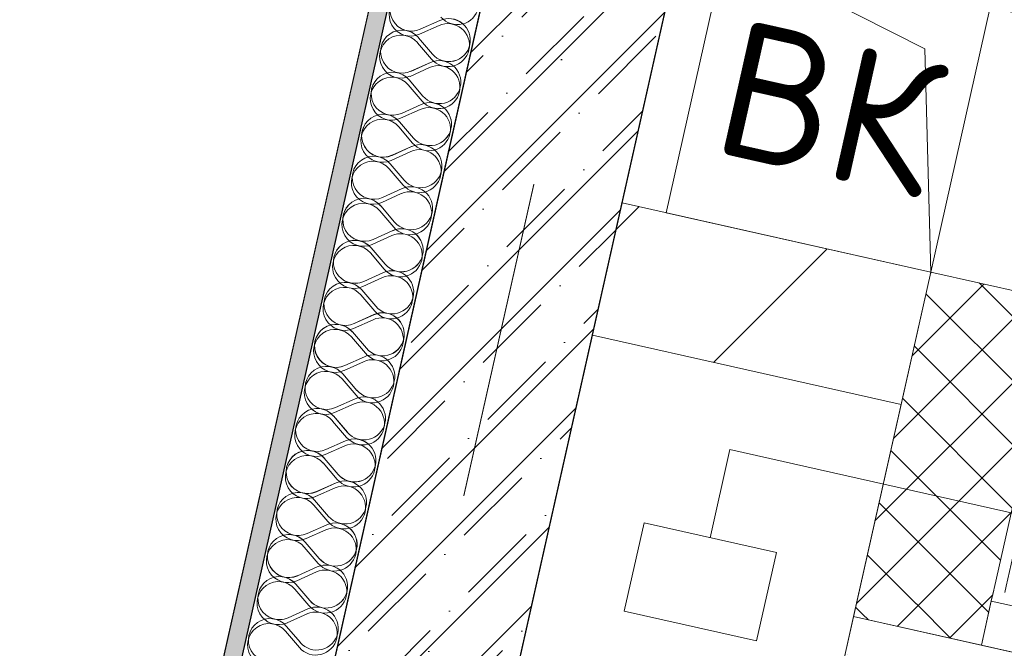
# Model space of a CAD drawing. Header units: millimetres. Extents: x -7145531 to -6681560, y 6117368 to 6219355.
# Tile 44 of 144: x -6935516 to -6934427, y 6137801 to 6138496. Entities that reach past the tile are written whole.
import ezdxf
from ezdxf.enums import TextEntityAlignment as Align

# ---------------------------------------------------------------- set-up
doc = ezdxf.new("R2010")
doc.units = ezdxf.units.MM
doc.header["$MEASUREMENT"] = 0
doc.linetypes.add('Штрихпунктирная', pattern=[670.277762, 352.777767, -176.388884, 0, -141.111112])
for name, color, linetype in [('S - МОП.АР', 7, 'Continuous'), ('АР-Стены_внешние_.АР', 7, 'Continuous'), ('АР-Стены_Перегородки_100_.АР', 7, 'Continuous'), ('АР-Стены_Перегородки_межквартирные_200.АР', 7, 'Continuous'), ('АР-Стены_Перегородки_шахты_.АР', 7, 'Continuous'), ('АР-Чертеж-Оси_Осевые размеры.АР', 7, 'Continuous'), ('ИОС-Шахты и отверстия.АР', 7, 'Continuous')]:
    doc.layers.add(name, color=color, linetype=linetype)
for name, color, linetype, lineweight in [('АР-Стены_внешние_.АР_Ном._пера__1', 7, 'Continuous', 0), ('АР-Стены_Перегородки_100_.АР_Ном._пера__1', 7, 'Continuous', 15), ('АР-Стены_Перегородки_межквартирные_200.АР_Ном._пера__1', 7, 'Continuous', 15), ('АР-Стены_Перегородки_шахты_.АР_Ном._пера__1', 7, 'Continuous', 15), ('АР-Чертеж-Оси_Осевые размеры.АР_Ном._пера__120', 7, 'Continuous', 0), ('Двери Archicad_Ном._пера__120', 7, 'Continuous', 0), ('ИОС-Шахты и отверстия.АР_Ном._пера__1', 7, 'Continuous', 0)]:
    doc.layers.add(name, color=color, linetype=linetype, lineweight=lineweight)
doc.styles.add('РЎР“Р•РќР•Р\xa0Р\x98Р\xa0_РЎРўР\x98Р›Р¬_11', font='txt')
doc.styles.add('РЎР“Р•РќР•Р\xa0Р\x98Р\xa0_РЎРўР\x98Р›Р¬_3', font='GOTHIC.TTF')
pattern_1 = [(0, (-6566190.34, 6562677.795), (0, 75), [0, -75])]
pattern_2 = [(45, (-6566190.34, 6562677.795), (-35.355339, 35.355339), []), (135, (-6566190.34, 6562677.795), (35.355339, 35.355339), [])]
pattern_3 = [(45, (-6338440.43, 6562625.56), (-111.369318, 111.369318), [0, -105, 0, -157.5]), (110, (-6338090.43, 6562625.56), (148.001588, 53.868173), [0, -77, 0, -133])]

# ---------------------------------------------------------------- blocks, each defined once
blk = doc.blocks.new('Символ Проема в Полу 21[32]_8', base_point=(-7162485, 6138977.4))
at = {"layer": 'ИОС-Шахты и отверстия.АР_Ном._пера__1', "color": 7, "linetype": 'Continuous', "lineweight": 0, "flags": 128}
for points in [[(-7162264.7, 6138865.8), (-7162258, 6138619), (-7162550.7, 6138684.7), (-7162485, 6138977.4)], [(-7162485, 6138977.4), (-7162192.3, 6138911.7), (-7162258, 6138619), (-7162264.7, 6138865.8)]]:
    blk.add_lwpolyline(points, close=True, dxfattribs=at)
blk = doc.blocks.new('Стена_87_8', base_point=(-7160176.3, 6137710.8))
at = {"layer": 'АР-Стены_Перегородки_100_.АР', "linetype": 'Continuous', "lineweight": 0, "true_color": 0x000000}
h = blk.add_hatch(dxfattribs=at)
h.set_pattern_fill('БУТ__50__0008', color=18, style=0, pattern_type=2)
h.set_pattern_definition([(45, (-6566190.34, 6562677.8), (-169.70563, 169.70563), []), (90, (-6566360.05, 6562847.5), (-216, 0), [0, -144, 0, -216]), (155, (-6566190.34, 6563017.2), (91.285545, 195.76248), [0, -105.6, 0, -182.4])])
h.paths.add_polyline_path([(-7160216.3, 6137760.7), (-7162343.5, 6138238.5), (-7162361, 6138160.4), (-7160233.9, 6137682.7)])
at = {"layer": 'АР-Стены_Перегородки_100_.АР_Ном._пера__1', "color": 7, "linetype": 'Continuous', "lineweight": 15, "flags": 128}
for points in [[(-7162361, 6138160.4), (-7162343.5, 6138238.5)], [(-7160216.3, 6137760.7), (-7162343.5, 6138238.5)]]:
    blk.add_lwpolyline(points, dxfattribs=at)
blk = doc.blocks.new('Стена_90_8', base_point=(-7162343.5, 6138238.5))
at = {"layer": 'АР-Стены_Перегородки_шахты_.АР', "linetype": 'Continuous', "lineweight": 0, "true_color": 0x000000}
h = blk.add_hatch(dxfattribs=at)
h.set_pattern_fill('ШТУКАТУРКА__ГИПС_03_0008', color=18, style=0, pattern_type=2)
h.set_pattern_definition(pattern_1)
h.paths.add_polyline_path([(-7162191.1, 6138255.5), (-7162178.9, 6138252.7), (-7162176.1, 6138264.9), (-7162188.3, 6138267.7)])
h = blk.add_hatch(dxfattribs=at)
h.set_pattern_fill('ШТУКАТУРКА__ГИПС_03_0008', color=18, style=0, pattern_type=2)
h.set_pattern_definition(pattern_1)
h.paths.add_polyline_path([(-7162178.9, 6138252.7), (-7160205.4, 6137809.5), (-7160202.6, 6137821.7), (-7162176.1, 6138264.9)])
at = {"layer": 'АР-Стены_Перегородки_шахты_.АР_Ном._пера__1', "color": 7, "linetype": 'Continuous', "lineweight": 15}
for p, q in [((-7162191.1, 6138255.5), (-7162188.3, 6138267.7)), ((-7162202, 6138206.7), (-7162191.1, 6138255.5))]:
    blk.add_line(p, q, dxfattribs=at)
at = {"layer": 'АР-Стены_Перегородки_шахты_.АР_Ном._пера__1', "color": 7, "linetype": 'Continuous', "lineweight": 0}
blk.add_line((-7160205.4, 6137809.5), (-7162191.1, 6138255.5), dxfattribs=at)
at = {"layer": 'АР-Стены_Перегородки_шахты_.АР_Ном._пера__1', "color": 7, "linetype": 'Continuous', "lineweight": 0, "flags": 128}
blk.add_lwpolyline([(-7162202, 6138206.7), (-7160216.3, 6137760.7)], dxfattribs=at)
blk = doc.blocks.new('Стена_91_8', base_point=(-7162632.3, 6138549.3))
at = {"layer": 'АР-Стены_Перегородки_100_.АР', "linetype": 'Continuous', "lineweight": 0, "true_color": 0x000000}
h = blk.add_hatch(dxfattribs=at)
h.set_pattern_fill('БЛОКИ_БЕТОННЫЕ_ЭФФЕКТИВН_71', color=18, style=0, pattern_type=2)
h.set_pattern_definition([(45, (-6566190.34, 6562677.8), (-127.279217, 127.279217), [])])
h.paths.add_polyline_path([(-7162632.3, 6138549.3), (-7162290.9, 6138472.6), (-7162258, 6138619), (-7162599.5, 6138695.6)])
at = {"layer": 'АР-Стены_Перегородки_100_.АР_Ном._пера__1', "color": 7, "linetype": 'Continuous', "lineweight": 15, "flags": 128}
for points in [[(-7162599.5, 6138695.6), (-7162632.3, 6138549.3)], [(-7162258, 6138619), (-7162599.5, 6138695.6)], [(-7162290.9, 6138472.6), (-7162258, 6138619)], [(-7162632.3, 6138549.3), (-7162290.9, 6138472.6)]]:
    blk.add_lwpolyline(points, dxfattribs=at)
blk = doc.blocks.new('*X424', base_point=(-6566190.3, 6562677.8))
at = {"layer": 'АР-Стены_внешние_.АР_Ном._пера__1', "color": 7, "linetype": 'Continuous', "lineweight": 0}
for p, q in [((-7162822.6, 6138887.4), (-7162800.9, 6138897.2)), ((-7162824.7, 6138878.1), (-7162809.2, 6138860)), ((-7162833, 6138841), (-7162811.3, 6138850.7)), ((-7162835.1, 6138831.7), (-7162819.7, 6138813.6)), ((-7162843.5, 6138794.5), (-7162821.8, 6138804.3)), ((-7162845.6, 6138785.2), (-7162830.1, 6138767.1)), ((-7162853.9, 6138748.1), (-7162832.2, 6138757.8)), ((-7162856, 6138738.8), (-7162840.6, 6138720.6)), ((-7162864.4, 6138701.6), (-7162842.6, 6138711.4)), ((-7162866.4, 6138692.3), (-7162851, 6138674.2)), ((-7162874.8, 6138655.1), (-7162853.1, 6138664.9)), ((-7162876.9, 6138645.8), (-7162861.4, 6138627.7)), ((-7162885.2, 6138608.7), (-7162863.5, 6138618.4)), ((-7162887.3, 6138599.4), (-7162871.9, 6138581.3)), ((-7162895.7, 6138562.2), (-7162873.9, 6138572)), ((-7162897.7, 6138552.9), (-7162882.3, 6138534.8)), ((-7162906.1, 6138515.7), (-7162884.4, 6138525.5)), ((-7162908.2, 6138506.5), (-7162892.7, 6138488.3)), ((-7162916.5, 6138469.3), (-7162894.8, 6138479)), ((-7162918.6, 6138460), (-7162903.2, 6138441.9)), ((-7162927, 6138422.8), (-7162905.2, 6138432.6)), ((-7162929.1, 6138413.5), (-7162913.6, 6138395.4)), ((-7162937.4, 6138376.4), (-7162915.7, 6138386.1)), ((-7162939.5, 6138367.1), (-7162924, 6138349)), ((-7162947.8, 6138329.9), (-7162926.1, 6138339.7)), ((-7162949.9, 6138320.6), (-7162934.5, 6138302.5)), ((-7162958.3, 6138283.4), (-7162936.6, 6138293.2)), ((-7162960.4, 6138274.1), (-7162944.9, 6138256)), ((-7162968.7, 6138237), (-7162947, 6138246.7)), ((-7162970.8, 6138227.7), (-7162955.3, 6138209.6))]:
    blk.add_line(p, q, dxfattribs=at)
for centre, start, end in [((-7162832.4, 6138909.2), 40.4718, 294.2116), ((-7162791.1, 6138875.5), 347.3417, 114.2116), ((-7162842.8, 6138862.7), 40.4718, 294.2116), ((-7162791.1, 6138875.5), 220.4718, 347.3417), ((-7162801.6, 6138829), 347.3417, 114.2116), ((-7162853.2, 6138816.2), 40.4718, 294.2116), ((-7162801.6, 6138829), 220.4718, 347.3417), ((-7162812, 6138782.6), 347.3417, 114.2116), ((-7162863.7, 6138769.8), 40.4718, 294.2116), ((-7162812, 6138782.6), 220.4718, 347.3417), ((-7162822.4, 6138736.1), 347.3417, 114.2116), ((-7162874.1, 6138723.3), 40.4718, 294.2116), ((-7162822.4, 6138736.1), 220.4718, 347.3417), ((-7162832.9, 6138689.6), 347.3417, 114.2116), ((-7162884.6, 6138676.8), 40.4718, 294.2116), ((-7162832.9, 6138689.6), 220.4718, 347.3417), ((-7162843.3, 6138643.2), 347.3417, 114.2116), ((-7162895, 6138630.4), 40.4718, 294.2116), ((-7162843.3, 6138643.2), 220.4718, 347.3417), ((-7162853.7, 6138596.7), 347.3417, 114.2116), ((-7162905.4, 6138583.9), 40.4718, 294.2116), ((-7162853.7, 6138596.7), 220.4718, 347.3417), ((-7162864.2, 6138550.3), 347.3417, 114.2116), ((-7162915.9, 6138537.5), 40.4718, 294.2116), ((-7162864.2, 6138550.3), 220.4718, 347.3417), ((-7162874.6, 6138503.8), 347.3417, 114.2116), ((-7162926.3, 6138491), 40.4718, 294.2116), ((-7162874.6, 6138503.8), 220.4718, 347.3417), ((-7162885, 6138457.3), 347.3417, 114.2116), ((-7162936.7, 6138444.5), 40.4718, 294.2116), ((-7162885, 6138457.3), 220.4718, 347.3417), ((-7162895.5, 6138410.9), 347.3417, 114.2116), ((-7162947.2, 6138398.1), 40.4718, 294.2116), ((-7162895.5, 6138410.9), 220.4718, 347.3417), ((-7162905.9, 6138364.4), 347.3417, 114.2116), ((-7162957.6, 6138351.6), 40.4718, 294.2116), ((-7162905.9, 6138364.4), 220.4718, 347.3417), ((-7162916.4, 6138317.9), 347.3417, 114.2116), ((-7162968, 6138305.2), 40.4718, 294.2116), ((-7162916.4, 6138317.9), 220.4718, 347.3417), ((-7162926.8, 6138271.5), 347.3417, 114.2116), ((-7162978.5, 6138258.7), 40.4718, 294.2116), ((-7162926.8, 6138271.5), 220.4718, 347.3417), ((-7162937.2, 6138225), 347.3417, 114.2116), ((-7162988.9, 6138212.2), 40.4718, 294.2116), ((-7162937.2, 6138225), 220.4718, 347.3417)]:
    blk.add_arc(centre, 23.8, start, end, dxfattribs=at)
blk = doc.blocks.new('Стена_163_8', base_point=(-7164340.2, 6132132.6))
at = {"layer": 'АР-Стены_внешние_.АР', "linetype": 'Continuous', "lineweight": 0, "true_color": 0x000000}
h = blk.add_hatch(dxfattribs=at)
h.set_pattern_fill('ШТУКАТУРКА__ГИПС_01_0008', color=18, style=0, pattern_type=2)
h.set_pattern_definition([(45, (-6566190.34, 6563027.8), (-111.369318, 111.369318), [0, -105, 0, -157.5]), (110, (-6565840.34, 6563027.8), (148.001588, 53.868173), [0, -77, 0, -133])])
h.paths.add_polyline_path([(-7161215.8, 6146317.8), (-7164394.4, 6132165.3), (-7164374.8, 6132160.9), (-7161196.3, 6146313.5)])
at = {"layer": 'АР-Стены_внешние_.АР_Ном._пера__1', "color": 7, "linetype": 'Continuous', "lineweight": 0}
blk.add_line((-7161196.3, 6146313.5), (-7164374.8, 6132160.9), dxfattribs=at)
at = {"layer": 'АР-Стены_внешние_.АР_Ном._пера__1', "color": 7, "linetype": 'Continuous', "lineweight": 0, "flags": 128}
for points in [[(-7161215.8, 6146317.8), (-7164394.4, 6132165.3)], [(-7164277.3, 6132139), (-7161098.7, 6146291.6)]]:
    blk.add_lwpolyline(points, dxfattribs=at)
at = {"layer": 'АР-Стены_внешние_.АР', "color": 7, "lineweight": 0}
blk.add_blockref('*X424', (-6566190.3, 6562677.8), dxfattribs=at)
blk = doc.blocks.new('Стандартный Маркер Сетки[63]_8', base_point=(-7160680.9, 6147693.7))
at = {"layer": 'АР-Чертеж-Оси_Осевые размеры.АР_Ном._пера__120', "color": 7, "linetype": 'Штрихпунктирная', "lineweight": 0}
blk.add_line((-7160787.5, 6147219.2), (-7165571.2, 6125919.8), dxfattribs=at)
at = {"layer": 'АР-Чертеж-Оси_Осевые размеры.АР_Ном._пера__120', "color": 7, "lineweight": 0, "style": 'РЎР“Р•РќР•Р\xa0Р\x98Р\xa0_РЎРўР\x98Р›Р¬_3'}
blk.add_attdef('AC_MarkerText_1', text='', height=350, rotation=347.3417, dxfattribs=at).set_placement((-7165717.5, 6125138.4), align=Align.TOP_CENTER)
blk = doc.blocks.new('Стандартный Маркер Сетки[83]_8', base_point=(-7160680.9, 6147693.7))
at = {"layer": 'АР-Чертеж-Оси_Осевые размеры.АР_Ном._пера__120', "color": 7, "linetype": 'Штрихпунктирная', "lineweight": 0}
blk.add_line((-7160787.5, 6147219.2), (-7165571.2, 6125919.8), dxfattribs=at)
at = {"layer": 'АР-Чертеж-Оси_Осевые размеры.АР_Ном._пера__120', "color": 7, "lineweight": 0, "style": 'РЎР“Р•РќР•Р\xa0Р\x98Р\xa0_РЎРўР\x98Р›Р¬_3'}
blk.add_attdef('AC_MarkerText_1', text='', height=350, rotation=347.3417, dxfattribs=at).set_placement((-7165717.5, 6125138.4), align=Align.TOP_CENTER)
blk = doc.blocks.new('Стена_175_8', base_point=(-7163091.3, 6136961.4))
at = {"layer": 'АР-Стены_внешние_.АР', "linetype": 'Continuous', "lineweight": 0, "true_color": 0x000000}
h = blk.add_hatch(dxfattribs=at)
h.set_pattern_fill('ЖЕЛЕЗОБЕТОН__PROJECT__0008', color=18, style=0, pattern_type=2)
h.set_pattern_definition([(45, (-6566190.34, 6562677.8), (-84.852814, 84.852814), []), (45, (-6566232.77, 6562720.22), (-84.852814, 84.852814), [90, -30, 0, -30])])
h.paths.add_polyline_path([(-7162993.8, 6136939.5), (-7162447.1, 6139373.8), (-7162642.2, 6139417.6), (-7163188.9, 6136983.3)])
at = {"layer": 'АР-Стены_внешние_.АР_Ном._пера__1', "color": 7, "linetype": 'Continuous', "lineweight": 30, "flags": 128}
for points in [[(-7162642.2, 6139417.6), (-7163188.9, 6136983.3)], [(-7162993.8, 6136939.5), (-7162447.1, 6139373.8)]]:
    blk.add_lwpolyline(points, dxfattribs=at)
blk = doc.blocks.new('Однопольная Дверь 23[34]_8', base_point=(-6566190.3, 6562677.8))
at = {"layer": 'Двери Archicad_Ном._пера__120', "linetype": 'Continuous', "lineweight": 0, "true_color": 0xffffff}
for points in [[(-7162055.7, 6138881), (-7162062.3, 6138851.7), (-7162033, 6138845.1), (-7162026.4, 6138874.4)], [(-7162092.2, 6138581.7), (-7162085.6, 6138611), (-7162114.9, 6138617.6), (-7162121.4, 6138588.3)]]:
    blk.add_hatch(color=7, dxfattribs=at).paths.add_polyline_path(points)
at = {"layer": 'Двери Archicad_Ном._пера__120', "color": 7, "linetype": 'Continuous', "lineweight": 0}
for p, q in [((-7162055.7, 6138881), (-7162192.3, 6138911.7)), ((-7162055.7, 6138881), (-7162062.3, 6138851.7)), ((-7162026.4, 6138874.4), (-7162055.7, 6138881)), ((-7162050.8, 6138879.9), (-7162055.7, 6138881)), ((-7162050.8, 6138879.9), (-7162055.7, 6138881)), ((-7162038.6, 6138877.2), (-7162050.8, 6138879.9)), ((-7162038.6, 6138877.2), (-7162050.8, 6138879.9)), ((-7162026.4, 6138874.4), (-7162038.6, 6138877.2)), ((-7162026.4, 6138874.4), (-7162038.6, 6138877.2)), ((-7162033, 6138845.1), (-7162026.4, 6138874.4)), ((-7162062.3, 6138851.7), (-7162033, 6138845.1)), ((-7162085.6, 6138611), (-7161923, 6138787.5)), ((-7162121.4, 6138588.3), (-7162258, 6138619)), ((-7162114.9, 6138617.6), (-7162121.4, 6138588.3)), ((-7162085.6, 6138611), (-7162114.9, 6138617.6)), ((-7162092.2, 6138581.7), (-7162085.6, 6138611)), ((-7162121.4, 6138588.3), (-7162092.2, 6138581.7)), ((-7162116.5, 6138587.2), (-7162121.4, 6138588.3)), ((-7162116.5, 6138587.2), (-7162121.4, 6138588.3)), ((-7162104.4, 6138584.5), (-7162116.5, 6138587.2)), ((-7162104.4, 6138584.5), (-7162116.5, 6138587.2)), ((-7162092.2, 6138581.7), (-7162104.4, 6138584.5)), ((-7162092.2, 6138581.7), (-7162104.4, 6138584.5))]:
    blk.add_line(p, q, dxfattribs=at)
blk.add_arc((-7162085.6, 6138611), 240, 47.3411, 77.3411, dxfattribs=at)
blk = doc.blocks.new('Стена_185_8', base_point=(-7162105.7, 6139297.1))
at = {"layer": 'АР-Стены_Перегородки_шахты_.АР', "linetype": 'Continuous', "lineweight": 0, "true_color": 0x000000}
h = blk.add_hatch(dxfattribs=at)
h.set_pattern_fill('УТЕПЛИТЕЛЬ_0008', color=18, style=0, pattern_type=2)
h.set_pattern_definition(pattern_2)
h.paths.add_polyline_path([(-7162105.7, 6139297.1), (-7162192.3, 6138911.7), (-7162050.8, 6138879.9), (-7161964.2, 6139265.3)])
h = blk.add_hatch(dxfattribs=at)
h.set_pattern_fill('ШТУКАТУРКА__ГИПС_03_0008', color=18, style=0, pattern_type=2)
h.set_pattern_definition(pattern_1)
h.paths.add_polyline_path([(-7161964.2, 6139265.3), (-7162050.8, 6138879.9), (-7162038.6, 6138877.2), (-7161952, 6139262.6)])
h = blk.add_hatch(dxfattribs=at)
h.set_pattern_fill('ШТУКАТУРКА__ГИПС_03_0008', color=18, style=0, pattern_type=2)
h.set_pattern_definition(pattern_1)
h.paths.add_polyline_path([(-7161952, 6139262.6), (-7162038.6, 6138877.2), (-7162026.4, 6138874.4), (-7161939.8, 6139259.8)])
h = blk.add_hatch(dxfattribs=at)
h.set_pattern_fill('УТЕПЛИТЕЛЬ_0008', color=18, style=0, pattern_type=2)
h.set_pattern_definition(pattern_2)
h.paths.add_polyline_path([(-7162343.5, 6138238.5), (-7162188, 6138269.1), (-7162116.5, 6138587.2), (-7162258, 6138619)])
h = blk.add_hatch(dxfattribs=at)
h.set_pattern_fill('ШТУКАТУРКА__ГИПС_03_0008', color=18, style=0, pattern_type=2)
h.set_pattern_definition(pattern_1)
h.paths.add_polyline_path([(-7162188, 6138269.1), (-7162174.6, 6138271.8), (-7162104.4, 6138584.5), (-7162116.5, 6138587.2)])
h = blk.add_hatch(dxfattribs=at)
h.set_pattern_fill('ШТУКАТУРКА__ГИПС_03_0008', color=18, style=0, pattern_type=2)
h.set_pattern_definition(pattern_1)
h.paths.add_polyline_path([(-7162173.4, 6138277.1), (-7162161.2, 6138274.4), (-7162092.2, 6138581.7), (-7162104.4, 6138584.5)])
h = blk.add_hatch(dxfattribs=at)
h.set_pattern_fill('УТЕПЛИТЕЛЬ_0008', color=18, style=0, pattern_type=2)
h.set_pattern_definition(pattern_2)
h.paths.add_polyline_path([(-7162188.3, 6138267.7), (-7162191.6, 6138268.4), (-7162221.9, 6138262.4), (-7162191.1, 6138255.5)])
h = blk.add_hatch(dxfattribs=at)
h.set_pattern_fill('УТЕПЛИТЕЛЬ_0008', color=18, style=0, pattern_type=2)
h.set_pattern_definition(pattern_2)
h.paths.add_polyline_path([(-7162188, 6138269.1), (-7162191.6, 6138268.4), (-7162188.3, 6138267.7)])
h = blk.add_hatch(dxfattribs=at)
h.set_pattern_fill('ШТУКАТУРКА__ГИПС_03_0008', color=18, style=0, pattern_type=2)
h.set_pattern_definition(pattern_1)
h.paths.add_polyline_path([(-7162188.3, 6138267.7), (-7162176.1, 6138264.9), (-7162174.6, 6138271.8), (-7162188, 6138269.1)])
h = blk.add_hatch(dxfattribs=at)
h.set_pattern_fill('УТЕПЛИТЕЛЬ_0008', color=18, style=0, pattern_type=2)
h.set_pattern_definition(pattern_2)
h.paths.add_polyline_path([(-7162221.9, 6138262.4), (-7162343.5, 6138238.5), (-7162202, 6138206.7), (-7162191.1, 6138255.5)])
at = {"layer": 'АР-Стены_Перегородки_шахты_.АР_Ном._пера__1', "color": 7, "linetype": 'Continuous', "lineweight": 15}
for p, q in [((-7162050.8, 6138879.9), (-7161964.2, 6139265.3)), ((-7162055.7, 6138881), (-7162192.3, 6138911.7)), ((-7162050.8, 6138879.9), (-7162055.7, 6138881)), ((-7162121.4, 6138588.3), (-7162258, 6138619)), ((-7162188, 6138269.1), (-7162116.5, 6138587.2)), ((-7162116.5, 6138587.2), (-7162121.4, 6138588.3)), ((-7162191.1, 6138255.5), (-7162188.3, 6138267.7)), ((-7162188.3, 6138267.7), (-7162188, 6138269.1)), ((-7162202, 6138206.7), (-7162191.1, 6138255.5))]:
    blk.add_line(p, q, dxfattribs=at)
at = {"layer": 'АР-Стены_Перегородки_шахты_.АР_Ном._пера__1', "color": 7, "linetype": 'Continuous', "lineweight": 0}
for p, q in [((-7162038.6, 6138877.2), (-7161952, 6139262.6)), ((-7162038.6, 6138877.2), (-7162050.8, 6138879.9)), ((-7162026.4, 6138874.4), (-7162038.6, 6138877.2)), ((-7162174.6, 6138271.8), (-7162104.4, 6138584.5)), ((-7162104.4, 6138584.5), (-7162116.5, 6138587.2)), ((-7162092.2, 6138581.7), (-7162104.4, 6138584.5)), ((-7162176.1, 6138264.9), (-7162174.6, 6138271.8))]:
    blk.add_line(p, q, dxfattribs=at)
at = {"layer": 'АР-Стены_Перегородки_шахты_.АР_Ном._пера__1', "color": 7, "linetype": 'Continuous', "lineweight": 15, "flags": 128}
for points in [[(-7162105.7, 6139297.1), (-7162192.3, 6138911.7)], [(-7161964.2, 6139265.3), (-7162105.7, 6139297.1)], [(-7162258, 6138619), (-7162343.5, 6138238.5)], [(-7162343.5, 6138238.5), (-7162202, 6138206.7)]]:
    blk.add_lwpolyline(points, dxfattribs=at)
at = {"layer": 'АР-Стены_Перегородки_шахты_.АР_Ном._пера__1', "color": 7, "linetype": 'Continuous', "lineweight": 0, "flags": 128}
for points in [[(-7162026.4, 6138874.4), (-7161939.8, 6139259.8)], [(-7161952, 6139262.6), (-7161964.2, 6139265.3)], [(-7161939.8, 6139259.8), (-7161952, 6139262.6)], [(-7162161.2, 6138274.4), (-7162092.2, 6138581.7)]]:
    blk.add_lwpolyline(points, dxfattribs=at)
at = {"layer": 'Двери Archicad_Ном._пера__120', "color": 7, "linetype": 'Continuous', "lineweight": 0}
blk.add_blockref('Однопольная Дверь 23[34]_8', (-6566190.3, 6562677.8), dxfattribs=at)
blk = doc.blocks.new('*X873', base_point=(-6338440.4, 6562275.6))
at = {"layer": 'АР-Стены_Перегородки_межквартирные_200.АР_Ном._пера__1', "color": 7, "linetype": 'Continuous', "lineweight": 0}
for p, q in [((-6935073.7, 6138479.7), (-6935052, 6138489.5)), ((-6935075.8, 6138470.4), (-6935060.3, 6138452.3)), ((-6935084.1, 6138433.2), (-6935062.4, 6138443)), ((-6935086.2, 6138423.9), (-6935070.7, 6138405.8)), ((-6935094.5, 6138386.8), (-6935072.8, 6138396.5)), ((-6935096.6, 6138377.5), (-6935081.2, 6138359.4)), ((-6935105, 6138340.3), (-6935083.3, 6138350.1)), ((-6935107.1, 6138331), (-6935091.6, 6138312.9)), ((-6935115.4, 6138293.9), (-6935093.7, 6138303.6)), ((-6935117.5, 6138284.6), (-6935102, 6138266.4)), ((-6935125.8, 6138247.4), (-6935104.1, 6138257.2)), ((-6935127.9, 6138238.1), (-6935112.5, 6138220)), ((-6935136.3, 6138200.9), (-6935114.6, 6138210.7)), ((-6935138.4, 6138191.6), (-6935122.9, 6138173.5)), ((-6935146.7, 6138154.5), (-6935125, 6138164.2)), ((-6935148.8, 6138145.2), (-6935133.3, 6138127.1)), ((-6935157.1, 6138108), (-6935135.4, 6138117.8)), ((-6935159.2, 6138098.7), (-6935143.8, 6138080.6)), ((-6935167.6, 6138061.5), (-6935145.9, 6138071.3)), ((-6935169.7, 6138052.2), (-6935154.2, 6138034.1)), ((-6935178, 6138015.1), (-6935156.3, 6138024.8)), ((-6935180.1, 6138005.8), (-6935164.6, 6137987.7)), ((-6935188.5, 6137968.6), (-6935166.7, 6137978.4)), ((-6935190.5, 6137959.3), (-6935175.1, 6137941.2)), ((-6935198.9, 6137922.2), (-6935177.2, 6137931.9)), ((-6935201, 6137912.9), (-6935185.5, 6137894.8)), ((-6935209.3, 6137875.7), (-6935187.6, 6137885.5)), ((-6935211.4, 6137866.4), (-6935196, 6137848.3)), ((-6935219.8, 6137829.2), (-6935198, 6137839)), ((-6935221.8, 6137819.9), (-6935206.4, 6137801.8))]:
    blk.add_line(p, q, dxfattribs=at)
for centre, start, end in [((-6935083.4, 6138501.4), 40.4725, 294.2123), ((-6935031.8, 6138514.2), 220.4725, 347.3424), ((-6935042.2, 6138467.7), 347.3424, 114.2123), ((-6935093.9, 6138455), 40.4725, 294.2123), ((-6935042.2, 6138467.7), 220.4725, 347.3424), ((-6935052.6, 6138421.3), 347.3424, 114.2123), ((-6935104.3, 6138408.5), 40.4725, 294.2123), ((-6935052.6, 6138421.3), 220.4725, 347.3424), ((-6935063.1, 6138374.8), 347.3424, 114.2123), ((-6935114.7, 6138362), 40.4725, 294.2123), ((-6935063.1, 6138374.8), 220.4725, 347.3424), ((-6935073.5, 6138328.4), 347.3424, 114.2123), ((-6935125.2, 6138315.6), 40.4725, 294.2123), ((-6935073.5, 6138328.4), 220.4725, 347.3424), ((-6935083.9, 6138281.9), 347.3424, 114.2123), ((-6935135.6, 6138269.1), 40.4725, 294.2123), ((-6935083.9, 6138281.9), 220.4725, 347.3424), ((-6935094.4, 6138235.4), 347.3424, 114.2123), ((-6935146, 6138222.6), 40.4725, 294.2123), ((-6935094.4, 6138235.4), 220.4725, 347.3424), ((-6935104.8, 6138189), 347.3424, 114.2123), ((-6935156.5, 6138176.2), 40.4725, 294.2123), ((-6935104.8, 6138189), 220.4725, 347.3424), ((-6935115.2, 6138142.5), 347.3424, 114.2123), ((-6935166.9, 6138129.7), 40.4725, 294.2123), ((-6935115.2, 6138142.5), 220.4725, 347.3424), ((-6935125.7, 6138096.1), 347.3424, 114.2123), ((-6935177.3, 6138083.3), 40.4725, 294.2123), ((-6935125.7, 6138096.1), 220.4725, 347.3424), ((-6935136.1, 6138049.6), 347.3424, 114.2123), ((-6935187.8, 6138036.8), 40.4725, 294.2123), ((-6935136.1, 6138049.6), 220.4725, 347.3424), ((-6935146.5, 6138003.1), 347.3424, 114.2123), ((-6935198.2, 6137990.3), 40.4725, 294.2123), ((-6935146.5, 6138003.1), 220.4725, 347.3424), ((-6935157, 6137956.7), 347.3424, 114.2123), ((-6935208.7, 6137943.9), 40.4725, 294.2123), ((-6935157, 6137956.7), 220.4725, 347.3424), ((-6935167.4, 6137910.2), 347.3424, 114.2123), ((-6935219.1, 6137897.4), 40.4725, 294.2123), ((-6935167.4, 6137910.2), 220.4725, 347.3424), ((-6935177.8, 6137863.7), 347.3424, 114.2123), ((-6935229.5, 6137850.9), 40.4725, 294.2123), ((-6935177.8, 6137863.7), 220.4725, 347.3424), ((-6935188.3, 6137817.3), 347.3424, 114.2123), ((-6935240, 6137804.5), 40.4725, 294.2123), ((-6935188.3, 6137817.3), 220.4725, 347.3424)]:
    blk.add_arc(centre, 23.8, start, end, dxfattribs=at)
blk = doc.blocks.new('Стена_258_3', base_point=(-6933461.3, 6145935.1))
at = {"layer": 'АР-Стены_Перегородки_межквартирные_200.АР', "linetype": 'Continuous', "lineweight": 0, "true_color": 0x000000}
h = blk.add_hatch(dxfattribs=at)
h.set_pattern_fill('ШТУКАТУРКА__ГИПС_01_0003', color=18, style=0, pattern_type=2)
h.set_pattern_definition(pattern_3)
h.paths.add_polyline_path([(-6933465.7, 6145915.6), (-6936644.1, 6131763), (-6936624.6, 6131758.6), (-6933446.2, 6145911.2)])
at = {"layer": 'АР-Стены_Перегородки_межквартирные_200.АР_Ном._пера__1', "color": 7, "linetype": 'Continuous', "lineweight": 0}
blk.add_line((-6933446.2, 6145911.2), (-6936624.6, 6131758.6), dxfattribs=at)
at = {"layer": 'АР-Стены_Перегородки_межквартирные_200.АР_Ном._пера__1', "color": 7, "linetype": 'Continuous', "lineweight": 0, "flags": 128}
for points in [[(-6933465.7, 6145915.6), (-6936644.1, 6131763)], [(-6936527, 6131736.7), (-6933348.6, 6145889.3)]]:
    blk.add_lwpolyline(points, dxfattribs=at)
at = {"layer": 'АР-Стены_Перегородки_межквартирные_200.АР', "color": 7, "lineweight": 0}
blk.add_blockref('*X873', (-6338440.4, 6562275.6), dxfattribs=at)
blk = doc.blocks.new('*X876', base_point=(-6338440.4, 6562275.6))
at = {"layer": 'АР-Стены_внешние_.АР_Ном._пера__1', "color": 7, "linetype": 'Continuous', "lineweight": 0}
for p, q in [((-6935072.7, 6138485.2), (-6935051, 6138495)), ((-6935074.8, 6138475.9), (-6935059.3, 6138457.8)), ((-6935083.1, 6138438.7), (-6935061.4, 6138448.5)), ((-6935085.2, 6138429.4), (-6935069.8, 6138411.3)), ((-6935093.6, 6138392.3), (-6935071.9, 6138402)), ((-6935095.7, 6138383), (-6935080.2, 6138364.9)), ((-6935104, 6138345.8), (-6935082.3, 6138355.6)), ((-6935106.1, 6138336.5), (-6935090.6, 6138318.4)), ((-6935114.4, 6138299.4), (-6935092.7, 6138309.1)), ((-6935116.5, 6138290.1), (-6935101.1, 6138271.9)), ((-6935124.9, 6138252.9), (-6935103.2, 6138262.7)), ((-6935127, 6138243.6), (-6935111.5, 6138225.5)), ((-6935135.3, 6138206.4), (-6935113.6, 6138216.2)), ((-6935137.4, 6138197.1), (-6935121.9, 6138179)), ((-6935145.7, 6138160), (-6935124, 6138169.7)), ((-6935147.8, 6138150.7), (-6935132.4, 6138132.6)), ((-6935156.2, 6138113.5), (-6935134.5, 6138123.3)), ((-6935158.3, 6138104.2), (-6935142.8, 6138086.1)), ((-6935166.6, 6138067), (-6935144.9, 6138076.8)), ((-6935168.7, 6138057.8), (-6935153.3, 6138039.6)), ((-6935177.1, 6138020.6), (-6935155.3, 6138030.3)), ((-6935179.1, 6138011.3), (-6935163.7, 6137993.2)), ((-6935187.5, 6137974.1), (-6935165.8, 6137983.9)), ((-6935189.6, 6137964.8), (-6935174.1, 6137946.7)), ((-6935197.9, 6137927.7), (-6935176.2, 6137937.4)), ((-6935200, 6137918.4), (-6935184.6, 6137900.3)), ((-6935208.4, 6137881.2), (-6935186.6, 6137891)), ((-6935210.4, 6137871.9), (-6935195, 6137853.8)), ((-6935218.8, 6137834.7), (-6935197.1, 6137844.5)), ((-6935220.9, 6137825.4), (-6935205.4, 6137807.3))]:
    blk.add_line(p, q, dxfattribs=at)
for centre, start, end in [((-6935082.5, 6138506.9), 40.4718, 294.2116), ((-6935041.2, 6138473.2), 347.3417, 114.2116), ((-6935092.9, 6138460.5), 40.4718, 294.2116), ((-6935041.2, 6138473.2), 220.4718, 347.3417), ((-6935051.7, 6138426.8), 347.3417, 114.2116), ((-6935103.3, 6138414), 40.4718, 294.2116), ((-6935051.7, 6138426.8), 220.4718, 347.3417), ((-6935062.1, 6138380.3), 347.3417, 114.2116), ((-6935113.8, 6138367.5), 40.4718, 294.2116), ((-6935062.1, 6138380.3), 220.4718, 347.3417), ((-6935072.5, 6138333.9), 347.3417, 114.2116), ((-6935124.2, 6138321.1), 40.4718, 294.2116), ((-6935072.5, 6138333.9), 220.4718, 347.3417), ((-6935083, 6138287.4), 347.3417, 114.2116), ((-6935134.6, 6138274.6), 40.4718, 294.2116), ((-6935083, 6138287.4), 220.4718, 347.3417), ((-6935093.4, 6138240.9), 347.3417, 114.2116), ((-6935145.1, 6138228.1), 40.4718, 294.2116), ((-6935093.4, 6138240.9), 220.4718, 347.3417), ((-6935103.8, 6138194.5), 347.3417, 114.2116), ((-6935155.5, 6138181.7), 40.4718, 294.2116), ((-6935103.8, 6138194.5), 220.4718, 347.3417), ((-6935114.3, 6138148), 347.3417, 114.2116), ((-6935165.9, 6138135.2), 40.4718, 294.2116), ((-6935114.3, 6138148), 220.4718, 347.3417), ((-6935124.7, 6138101.6), 347.3417, 114.2116), ((-6935176.4, 6138088.8), 40.4718, 294.2116), ((-6935124.7, 6138101.6), 220.4718, 347.3417), ((-6935135.1, 6138055.1), 347.3417, 114.2116), ((-6935186.8, 6138042.3), 40.4718, 294.2116), ((-6935135.1, 6138055.1), 220.4718, 347.3417), ((-6935145.6, 6138008.6), 347.3417, 114.2116), ((-6935197.3, 6137995.8), 40.4718, 294.2116), ((-6935145.6, 6138008.6), 220.4718, 347.3417), ((-6935156, 6137962.2), 347.3417, 114.2116), ((-6935207.7, 6137949.4), 40.4718, 294.2116), ((-6935156, 6137962.2), 220.4718, 347.3417), ((-6935166.4, 6137915.7), 347.3417, 114.2116), ((-6935218.1, 6137902.9), 40.4718, 294.2116), ((-6935166.4, 6137915.7), 220.4718, 347.3417), ((-6935176.9, 6137869.2), 347.3417, 114.2116), ((-6935228.6, 6137856.4), 40.4718, 294.2116), ((-6935176.9, 6137869.2), 220.4718, 347.3417), ((-6935187.3, 6137822.8), 347.3417, 114.2116), ((-6935239, 6137810), 40.4718, 294.2116), ((-6935187.3, 6137822.8), 220.4718, 347.3417)]:
    blk.add_arc(centre, 23.8, start, end, dxfattribs=at)
blk = doc.blocks.new('Стена_259_3', base_point=(-6936590.3, 6131730.4))
at = {"layer": 'АР-Стены_внешние_.АР', "linetype": 'Continuous', "lineweight": 0, "true_color": 0x000000}
h = blk.add_hatch(dxfattribs=at)
h.set_pattern_fill('ШТУКАТУРКА__ГИПС_01_0003', color=18, style=0, pattern_type=2)
h.set_pattern_definition(pattern_3)
h.paths.add_polyline_path([(-6933465.9, 6145915.6), (-6936644.4, 6131763), (-6936624.9, 6131758.7), (-6933446.3, 6145911.2)])
at = {"layer": 'АР-Стены_внешние_.АР_Ном._пера__1', "color": 7, "linetype": 'Continuous', "lineweight": 0}
blk.add_line((-6933446.3, 6145911.2), (-6936624.9, 6131758.7), dxfattribs=at)
at = {"layer": 'АР-Стены_внешние_.АР_Ном._пера__1', "color": 7, "linetype": 'Continuous', "lineweight": 0, "flags": 128}
for points in [[(-6933465.9, 6145915.6), (-6936644.4, 6131763)], [(-6936527.4, 6131736.7), (-6933348.8, 6145889.3)]]:
    blk.add_lwpolyline(points, dxfattribs=at)
at = {"layer": 'АР-Стены_внешние_.АР', "color": 7, "lineweight": 0}
blk.add_blockref('*X876', (-6338440.4, 6562275.6), dxfattribs=at)
blk = doc.blocks.new('Стандартный Маркер Сетки[130]_3', base_point=(-6932931, 6147291.5))
at = {"layer": 'АР-Чертеж-Оси_Осевые размеры.АР_Ном._пера__120', "color": 7, "linetype": 'Штрихпунктирная', "lineweight": 0}
blk.add_line((-6933037.6, 6146816.9), (-6937821.3, 6125517.5), dxfattribs=at)
at = {"layer": 'АР-Чертеж-Оси_Осевые размеры.АР_Ном._пера__120', "color": 7, "lineweight": 0, "style": 'РЎР“Р•РќР•Р\xa0Р\x98Р\xa0_РЎРўР\x98Р›Р¬_3'}
blk.add_attdef('AC_MarkerText_1', text='', height=350, rotation=347.3417, dxfattribs=at).set_placement((-6937967.6, 6124736.2), align=Align.TOP_CENTER)
blk = doc.blocks.new('Стандартный Маркер Сетки[143]_3', base_point=(-6932931, 6147291.5))
at = {"layer": 'АР-Чертеж-Оси_Осевые размеры.АР_Ном._пера__120', "color": 7, "linetype": 'Штрихпунктирная', "lineweight": 0}
blk.add_line((-6933037.6, 6146816.9), (-6937821.3, 6125517.5), dxfattribs=at)
at = {"layer": 'АР-Чертеж-Оси_Осевые размеры.АР_Ном._пера__120', "color": 7, "lineweight": 0, "style": 'РЎР“Р•РќР•Р\xa0Р\x98Р\xa0_РЎРўР\x98Р›Р¬_3'}
blk.add_attdef('AC_MarkerText_1', text='', height=350, rotation=347.3417, dxfattribs=at).set_placement((-6937967.6, 6124736.2), align=Align.TOP_CENTER)
blk = doc.blocks.new('Стена_269_3', base_point=(-6935341.4, 6136559.2))
at = {"layer": 'АР-Стены_внешние_.АР', "linetype": 'Continuous', "lineweight": 0, "true_color": 0x000000}
h = blk.add_hatch(dxfattribs=at)
h.set_pattern_fill('ЖЕЛЕЗОБЕТОН__PROJECT__0003', color=18, style=0, pattern_type=2)
h.set_pattern_definition([(45, (-6338440.43, 6562275.56), (-84.852814, 84.852814), []), (45, (-6338482.86, 6562317.98), (-84.852814, 84.852814), [90, -30, 0, -30])])
h.paths.add_polyline_path([(-6935243.9, 6136537.3), (-6934697.2, 6138971.5), (-6934892.3, 6139015.3), (-6935439, 6136581.1)])
at = {"layer": 'АР-Стены_внешние_.АР_Ном._пера__1', "color": 7, "linetype": 'Continuous', "lineweight": 30, "flags": 128}
for points in [[(-6934892.3, 6139015.3), (-6935439, 6136581.1)], [(-6935243.9, 6136537.3), (-6934697.2, 6138971.5)]]:
    blk.add_lwpolyline(points, dxfattribs=at)

msp = doc.modelspace()

# ---------------------------------------------------------------- linework, layer by layer
at = {"layer": 'S - МОП.АР', "color": 254, "linetype": 'Continuous', "lineweight": 0, "true_color": 0xd1c7d6, "flags": 128}
msp.add_lwpolyline([(-6954335.9, 6152155.6), (-6957846.3, 6136524.6), (-6950519, 6134879), (-6950271.3, 6135981.7), (-6950027.1, 6135926.9), (-6950274.8, 6134824.2), (-6946937.8, 6134074.8), (-6936644.3, 6131762.8), (-6933465.7, 6145915.6)], dxfattribs=at)
at = {"layer": 'ИОС-Шахты и отверстия.АР_Ном._пера__1', "color": 7, "linetype": 'Continuous', "lineweight": 0}
for points in [[(-6934540.9, 6138070.4), (-6934931, 6136333.7), (-6935272.4, 6136410.4), (-6934882.3, 6138147)], [(-6934700.8, 6137809.2), (-6934678.9, 6137906.8), (-6934825.3, 6137939.7), (-6934847.2, 6137842.1)]]:
    msp.add_lwpolyline(points, close=True, dxfattribs=at)
msp.add_lwpolyline([(-6934752.1, 6137923.2), (-6934730.2, 6138020.7), (-6934312.8, 6137926.9)], dxfattribs=at)

# ---------------------------------------------------------------- block references
at = {"layer": 'АР-Стены_внешние_.АР', "color": 7, "lineweight": 0}
for name, p in [('Стена_163_8', (-6936590.3, 6131730.4)), ('Стена_259_3', (-6936590.3, 6131730.4)), ('Стена_175_8', (-6935341.4, 6136559.2)), ('Стена_269_3', (-6935341.4, 6136559.2))]:
    msp.add_blockref(name, p, dxfattribs=at)
at = {"layer": 'АР-Стены_Перегородки_100_.АР', "color": 7, "lineweight": 0}
for name, p in [('Стена_91_8', (-6934882.4, 6138147.1)), ('Стена_87_8', (-6932426.4, 6137308.5))]:
    msp.add_blockref(name, p, dxfattribs=at)
at = {"layer": 'АР-Стены_Перегородки_межквартирные_200.АР', "color": 7, "lineweight": 0}
msp.add_blockref('Стена_258_3', (-6933461.3, 6145935.1), dxfattribs=at)
at = {"layer": 'АР-Стены_Перегородки_шахты_.АР', "color": 7, "lineweight": 0}
for name, p in [('Стена_185_8', (-6934355.8, 6138894.9)), ('Стена_90_8', (-6934593.6, 6137836.2))]:
    msp.add_blockref(name, p, dxfattribs=at)
at = {"layer": 'АР-Чертеж-Оси_Осевые размеры.АР', "color": 8, "linetype": 'Continuous', "lineweight": 15}
for name in ['Стандартный Маркер Сетки[63]_8', 'Стандартный Маркер Сетки[83]_8', 'Стандартный Маркер Сетки[130]_3', 'Стандартный Маркер Сетки[143]_3']:
    msp.add_blockref(name, (-6932931, 6147291.5), dxfattribs=at)
at = {"layer": 'ИОС-Шахты и отверстия.АР', "color": 7, "linetype": 'Continuous', "lineweight": 0}
msp.add_blockref('Символ Проема в Полу 21[32]_8', (-6934735.1, 6138575.2), dxfattribs=at)

# ---------------------------------------------------------------- texts
at = {"layer": 'ИОС-Шахты и отверстия.АР_Ном._пера__1', "color": 7, "linetype": 'Continuous', "lineweight": 0, "insert": (-6934620.2, 6138397.8), "char_height": 150, "attachment_point": 5, "rotation": 347.3434, "style": 'РЎР“Р•РќР•Р\xa0Р\x98Р\xa0_РЎРўР\x98Р›Р¬_11'}
msp.add_mtext('\\A1;{\\pqc;\\fISOCPEUR|b1|i0|c204|p0;\\W1.000000;ВК}', dxfattribs=at)

doc.saveas('drawing.dxf')
